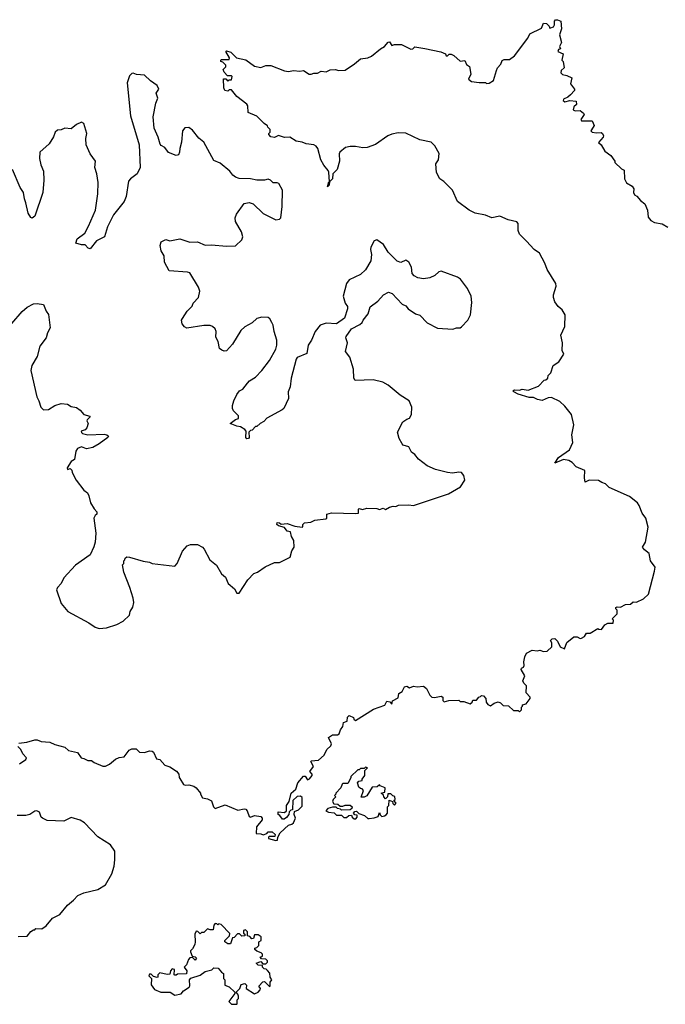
# Model space of a CAD drawing. Extents: x 2323203 to 2567568, y 883585 to 1022917.
# Tile 171 of 256: x 2472906 to 2478020, y 966380 to 974186. Entities that reach past the tile are written whole.
import ezdxf

# ---------------------------------------------------------------- set-up
doc = ezdxf.new("R2010")
doc.units = 0

msp = doc.modelspace()

# ---------------------------------------------------------------- linework, layer by layer
at = {"layer": '0CON10XD'}
for points in [[(2474175, 968170), (2474205, 968122.5), (2474217, 968117), (2474245, 968120), (2474285, 968108.8), (2474305, 968096.2), (2474337.5, 968055), (2474337.5, 968045), (2474355, 968017.5), (2474395, 968010), (2474425, 967992.5), (2474442.5, 967945), (2474455, 967933.3), (2474535, 967961.2), (2474635, 967920), (2474685, 967930), (2474697, 967927), (2474707.5, 967915), (2474725, 967870), (2474735, 967862.5), (2474765, 967876.7), (2474815, 967870), (2474827.5, 967855), (2474827, 967843), (2474783, 967787), (2474780, 967735), (2474815, 967732.5), (2474835, 967723.3), (2474865, 967733.3), (2474875, 967746.7), (2474905, 967746.7), (2474930, 967725), (2474928.3, 967711.7), (2474885, 967710), (2474877.5, 967705), (2474877.5, 967695), (2474935, 967680), (2474948.3, 967681.7), (2474950, 967705), (2474970, 967740), (2475035, 967800), (2475061.7, 967808.3), (2475075, 967820), (2475090, 967855), (2475080, 967885), (2475081.7, 967908.3), (2475115, 967922.5), (2475145, 967950), (2475145, 968020), (2475129.3, 968029.3), (2475105, 968028.8), (2475070, 967995), (2475068.3, 967921.7), (2475055, 967920), (2475040, 967905), (2475037.5, 967885), (2475019.3, 967860.7), (2475001.7, 967848.3), (2474988.3, 967848.3), (2474966.4, 967876.4), (2474953.6, 967883.6), (2474953, 967907), (2475005, 967900), (2475020, 967915), (2475020, 967955), (2475041.7, 967988.3), (2475056.7, 968055), (2475093, 968087), (2475110, 968135), (2475155, 968187.5), (2475168.3, 968188.3), (2475185, 968160), (2475203, 968167), (2475222.5, 968195), (2475222.5, 968205), (2475203.3, 968225), (2475233.3, 968265), (2475212.5, 968305), (2475215, 968310), (2475273.6, 968316.4), (2475316.7, 968355), (2475339.5, 968400.5), (2475370.5, 968429.5), (2475376.7, 968445), (2475353.3, 968495), (2475385, 968517.5), (2475423, 968517), (2475436.4, 968523.6), (2475447.5, 968555), (2475466.4, 968583.6), (2475470, 968615), (2475500, 968625), (2475503, 968657), (2475515, 968670), (2475550, 968655), (2475551.7, 968641.7), (2475565, 968630), (2475709.3, 968720.7), (2475798.3, 968751.7), (2475815, 968782.5), (2475837, 968777), (2475855, 968760), (2475860, 968785), (2475905, 968810), (2475910, 968845), (2475935, 968860), (2475955, 968897.5), (2475971.7, 968901.7), (2475995, 968890), (2476025, 968902.5), (2476055, 968896.7), (2476105, 968902.5), (2476127.5, 968885), (2476155, 968830), (2476170, 968815), (2476193, 968813), (2476245, 968822.5), (2476257.5, 968815), (2476258.3, 968788.3), (2476268.3, 968778.3), (2476305, 968787.5), (2476385, 968790), (2476395, 968780), (2476425, 968780), (2476475, 968762.5), (2476490, 968775), (2476495, 968790), (2476525, 968790), (2476543.6, 968816.4), (2476555, 968820), (2476565, 968827.5), (2476580, 968825), (2476597.5, 968805), (2476600, 968775), (2476615, 968757.5), (2476635, 968747.5), (2476665, 968767.5), (2476695, 968777.5), (2476715, 968770), (2476735, 968750), (2476777, 968747), (2476818.3, 968708.3), (2476855, 968710), (2476865, 968700), (2476880, 968715), (2476880, 968735), (2476890, 968745), (2476890, 968755), (2476918.3, 968761.7), (2476950, 968805), (2476950, 968815), (2476918.3, 968848.3), (2476920, 968905), (2476900, 968925), (2476892.5, 968945), (2476907.5, 968985), (2476877.5, 969035), (2476880, 969045), (2476896.4, 969053.6), (2476902.5, 969065), (2476900, 969095), (2476906.7, 969135), (2476920, 969165), (2476966.4, 969186.4), (2477005, 969182.5), (2477025, 969187.5), (2477055, 969177.5), (2477085, 969180), (2477120, 969215), (2477120, 969245), (2477110, 969265), (2477125, 969277.5), (2477145, 969280), (2477165, 969260), (2477187.5, 969215), (2477221.7, 969198.3), (2477240.7, 969249.3), (2477295, 969292.5), (2477322.5, 969292.5), (2477345, 969280), (2477357, 969283), (2477380, 969295), (2477395, 969322.5), (2477425, 969322.5), (2477485, 969360), (2477493, 969353), (2477515, 969352.5), (2477540.7, 969389.3), (2477565, 969402.5), (2477608.3, 969401.7), (2477610, 969425), (2477600, 969435), (2477640, 969475), (2477640, 969505), (2477627.5, 969515), (2477627.5, 969525), (2477639.3, 969530.7), (2477665, 969528.8), (2477705, 969550), (2477745, 969552), (2477765, 969570), (2477791.7, 969568.3), (2477846.7, 969595), (2477888.3, 969631.7), (2477935.4, 969815), (2477938.6, 969845), (2477904, 969895), (2477891.2, 969955), (2477855, 969983.3), (2477838.8, 970005), (2477864, 970045), (2477883.6, 970163.6), (2477867.1, 970235), (2477836, 970275), (2477814, 970335), (2477800, 970355), (2477735.5, 970405.5), (2477576.4, 970476.4), (2477547.3, 970507.3), (2477516.1, 970516.1), (2477491.7, 970531.7), (2477416.4, 970536.4), (2477385, 970520), (2477378.9, 970555), (2477382.5, 970612.5), (2477315, 970642.5), (2477282.5, 970675), (2477255, 970692), (2477215, 970698.6), (2477145, 970670), (2477173.6, 970716.4), (2477262.5, 970775), (2477286.7, 970835), (2477280, 970895), (2477296.7, 970975), (2477276.2, 971055), (2477225, 971122.5), (2477185, 971160), (2477119.7, 971189.7), (2477092, 971188), (2477045, 971167.8), (2477007.5, 971175), (2476975, 971190), (2476941.8, 971191.8), (2476855, 971216.7), (2476820, 971235), (2476812.5, 971245), (2476825, 971252.5), (2476865, 971250), (2476886.1, 971256.1), (2476935, 971250), (2477015, 971280), (2477061.7, 971328.3), (2477075, 971330), (2477090, 971345), (2477092.5, 971365), (2477113.6, 971386.4), (2477132.5, 971445), (2477177.5, 971475), (2477217.5, 971535), (2477204, 971564), (2477206.1, 971623.9), (2477192, 971685), (2477223.3, 971755), (2477226.7, 971845), (2477202.5, 971885), (2477172.3, 971912.3), (2477145, 971950), (2477133.3, 971985), (2477133.3, 972005), (2477155.9, 972074.1), (2477153.8, 972095), (2477083.3, 972205), (2477065.5, 972255.5), (2477024.1, 972334.1), (2476981.2, 972365), (2476919.5, 972429.5), (2476866, 972485), (2476853.8, 972515), (2476855, 972570), (2476845, 972583.8), (2476775, 972600), (2476708.3, 972628.3), (2476645, 972615.7), (2476595, 972636), (2476515, 972652), (2476467.5, 972675), (2476374.1, 972744.1), (2476333.6, 972833.6), (2476265, 972902.5), (2476233.6, 972923.6), (2476207.5, 972975), (2476203.3, 973043.3), (2476224.1, 973075.9), (2476229.4, 973125), (2476194.4, 973185), (2476165, 973214.4), (2476075, 973233.3), (2475965, 973287.1), (2475905, 973288.5), (2475855, 973278.9), (2475821.2, 973265), (2475725, 973198), (2475657.9, 973172.1), (2475625, 973169.2), (2475565, 973180.5), (2475525, 973180.5), (2475487.6, 973172.4), (2475441.2, 973135), (2475436.1, 973123.9), (2475440, 973065), (2475421.7, 972998.3), (2475387.5, 972965), (2475383.3, 972925), (2475360, 972900), (2475357.5, 972875), (2475345, 972860), (2475355, 972900), (2475360, 972900), (2475356.1, 972976.1), (2475350.7, 972990.7), (2475315, 973032.5), (2475292.5, 973075), (2475266.9, 973165), (2475255, 973184), (2475235, 973192.9), (2475175, 973202.9), (2475145, 973216.2), (2475095, 973222.2), (2475045, 973253.8), (2475005, 973252.9), (2474955, 973267.5), (2474925, 973252), (2474895, 973257.5), (2474880, 973275), (2474880, 973285), (2474890, 973295), (2474890, 973315), (2474873, 973333), (2474870, 973345), (2474843.6, 973363.6), (2474785, 973422.5), (2474715, 973450), (2474713, 973503), (2474706.4, 973516.4), (2474627, 973577), (2474585, 973630), (2474565, 973630), (2474555, 973620), (2474530, 973625), (2474522.5, 973645), (2474521.7, 973718.3), (2474538.3, 973718.3), (2474555, 973700), (2474565, 973710), (2474585, 973710), (2474590, 973735), (2474585, 973740), (2474551.7, 973741.7), (2474525, 973770), (2474518.3, 973791.7), (2474538.3, 973811.7), (2474540, 973825), (2474515, 973850), (2474500, 973855), (2474500, 973865), (2474505, 973870), (2474565, 973870), (2474567.5, 973885), (2474540, 973935), (2474545, 973940), (2474578, 973928), (2474622.9, 973882.9), (2474697, 973867), (2474765, 973816.7), (2474815, 973806.7), (2474855, 973822.5), (2474895, 973822.5), (2475005, 973780), (2475035, 973776.2), (2475075, 973783.8), (2475125, 973777.5), (2475155, 973782.5), (2475200, 973755), (2475215, 973753.8), (2475237, 973763), (2475265, 973763.3), (2475295, 973777.5), (2475333, 973773), (2475365, 973787.5), (2475405, 973792.5), (2475435, 973783.3), (2475485, 973786.7), (2475557.5, 973835), (2475605, 973876.2), (2475665, 973883.8), (2475693.6, 973896.4), (2475763.9, 973956.1), (2475795, 973972.5), (2475825, 974007.5), (2475835, 974010), (2475855, 973982.5), (2475875, 973990), (2475929.3, 973989.3), (2476005, 973953.3), (2476020, 973955), (2476035, 973970), (2476115, 973958.8), (2476241.7, 973931.7), (2476280, 973915), (2476285, 973900), (2476295, 973900), (2476308.3, 973911.7), (2476325, 973912.5), (2476345, 973902.5), (2476395, 973857.5), (2476431.7, 973861.7), (2476445, 973830), (2476470, 973815), (2476480, 973755), (2476462.5, 973715), (2476485, 973697.5), (2476545, 973687.5), (2476595, 973687.5), (2476605, 973680), (2476625, 973682.5), (2476660, 973705), (2476683, 973783), (2476690, 973805), (2476716.1, 973833.9), (2476728.3, 973861.7), (2476745, 973870), (2476785, 973870), (2476825, 973898.8), (2476930.3, 974039.7), (2476946.7, 974075), (2477040, 974120), (2477055, 974157.5), (2477080, 974155), (2477100, 974135), (2477105, 974120), (2477135, 974130), (2477142.5, 974145), (2477142.5, 974175), (2477150, 974185), (2477165, 974186.2), (2477192.5, 974175), (2477196.7, 974115), (2477182.5, 974065), (2477197.5, 974005), (2477182.5, 973975), (2477190, 973955), (2477175, 973950), (2477170, 973935), (2477210, 973915), (2477200, 973865), (2477210, 973855), (2477220, 973805), (2477195.6, 973784.4), (2477191.9, 973765), (2477205, 973750.8), (2477240, 973745), (2477280, 973725), (2477268.3, 973678.3), (2477300, 973635), (2477300, 973625), (2477269.2, 973590.8), (2477247.5, 973572.5), (2477213.2, 973556.8), (2477210, 973545), (2477225, 973536), (2477265, 973546.7), (2477315, 973540), (2477316.7, 973515), (2477296.7, 973495), (2477291.2, 973471.2), (2477305, 973463.3), (2477345, 973466.7), (2477372.5, 973445), (2477377.5, 973435), (2477351.2, 973395), (2477355, 973383.8), (2477440, 973385), (2477457, 973347), (2477435, 973312.5)], [(2472845, 971778.2), (2472925, 971872.9), (2472965, 971908), (2473015, 971933.3), (2473045, 971936.2), (2473095, 971927.5), (2473116.4, 971876.4), (2473135, 971850), (2473146.4, 971743.6), (2473126.1, 971703.9), (2473116, 971665), (2473065, 971596.7), (2473045.7, 971515), (2473001.9, 971445), (2472994.5, 971404.5), (2473040.8, 971195), (2473058.1, 971165), (2473073.1, 971115), (2473095, 971092.5), (2473134.4, 971095.6), (2473185, 971127.5), (2473235, 971144), (2473285, 971138.8), (2473315, 971120), (2473355, 971112), (2473385, 971090), (2473415, 971056.2), (2473461.7, 971041.7), (2473462.5, 971035), (2473440, 971015), (2473437.5, 971005), (2473449.2, 970985), (2473438.5, 970951.5), (2473424.6, 970935.4), (2473394.3, 970925), (2473395, 970912.5), (2473405, 970904.4), (2473445, 970896), (2473575, 970898.9), (2473597.5, 970895), (2473610, 970885), (2473605, 970873.3), (2473536.6, 970823.4), (2473485, 970794.2), (2473435, 970784.4), (2473395, 970799.2), (2473365, 970785.8), (2473351.4, 970765), (2473339.7, 970700.3), (2473315, 970682.5), (2473283, 970633), (2473285, 970620), (2473305, 970627.5), (2473320, 970615), (2473322.5, 970595), (2473352.5, 970535), (2473415, 970457.5), (2473442.5, 970435), (2473455, 970410), (2473465.8, 970355.8), (2473495, 970307.5), (2473517.5, 970285), (2473516.7, 970265), (2473504, 970256), (2473493.3, 970235), (2473508.8, 970115), (2473504.3, 970045), (2473494.2, 970005.8), (2473465, 969942.5), (2473348.3, 969861.7), (2473255, 969762.5), (2473233.8, 969715), (2473206.2, 969685), (2473198, 969665), (2473235, 969556.7), (2473288.8, 969495), (2473455, 969403.8), (2473505, 969370), (2473535, 969360), (2473595, 969366), (2473675, 969392.5), (2473725, 969418.8), (2473776.2, 969465), (2473781.2, 969495), (2473802.3, 969527.7), (2473810, 969565), (2473805, 969600), (2473779.2, 969685), (2473731.4, 969805), (2473720, 969865), (2473730, 969875), (2473730, 969895), (2473740, 969905), (2473741.7, 969918.3), (2473753.6, 969926.4), (2473775, 969926.2), (2473885, 969893.3), (2473935, 969885.8), (2473955, 969876), (2474135, 969853.1), (2474154.3, 969875), (2474195, 969972.5), (2474232.5, 970015), (2474260, 970025), (2474315, 970025.5), (2474353.3, 970005), (2474368.3, 969988.3), (2474411.2, 969905), (2474465, 969862.5), (2474505, 969792.5), (2474536.1, 969766.1), (2474557.5, 969715), (2474607.5, 969675), (2474625, 969640), (2474645, 969640), (2474713.9, 969746.1), (2474760, 969795), (2474790, 969805), (2474851.7, 969848.3), (2474925, 969882.5), (2474965, 969882.5), (2475047.5, 969925), (2475062.5, 969975), (2475080, 970005), (2475077, 970057), (2475058.3, 970088.3), (2475050, 970125), (2475025, 970130), (2475005, 970160), (2474955, 970172.5), (2474942.5, 970185), (2474945, 970200), (2474965, 970197.5), (2474977, 970187), (2475025, 970191.2), (2475085, 970170), (2475145, 970162.5), (2475150, 970165), (2475150, 970185), (2475163, 970197), (2475211.7, 970201.7), (2475245, 970217.5), (2475331.7, 970228.3), (2475340, 970235), (2475340, 970265), (2475375, 970277.5), (2475565, 970270), (2475590, 970275), (2475590, 970305), (2475595, 970310), (2475622.5, 970302.5), (2475655, 970312.5), (2475735, 970310), (2475755, 970303.3), (2475785, 970312.5), (2475805, 970302.5), (2475835, 970322.5), (2475865, 970330), (2475885, 970327.5), (2475907, 970337), (2475985, 970340), (2476026.4, 970333.6), (2476303.9, 970426.1), (2476397.7, 970482.3), (2476433.3, 970535), (2476423.6, 970573.6), (2476405, 970596.7), (2476385, 970600), (2476335, 970590.8), (2476295, 970595.7), (2476200.7, 970620.7), (2476135, 970649.2), (2476065, 970702), (2476035, 970740), (2476008.8, 970758.8), (2475989.3, 970799.3), (2475945, 970813.3), (2475935, 970823.3), (2475910.8, 970865), (2475898, 970915), (2475940.8, 970999.2), (2475971.7, 971018.3), (2475995, 971027.5), (2476010, 971055), (2476013, 971113), (2475992.5, 971165), (2475919.5, 971209.5), (2475825, 971288.8), (2475782.3, 971312.3), (2475705, 971331.2), (2475562.5, 971325), (2475553.9, 971343.9), (2475551.2, 971415), (2475521.7, 971511.7), (2475486.2, 971555), (2475503.3, 971625), (2475490, 971665), (2475493.3, 971675), (2475534.1, 971735.9), (2475600.7, 971769.3), (2475620, 971785), (2475626.7, 971805), (2475666, 971855), (2475681.4, 971908.6), (2475742.5, 971955), (2475787.5, 972005), (2475827, 972027), (2475855.9, 972015.9), (2475935, 971930), (2475965, 971917.5), (2475982.5, 971895), (2476042.5, 971855), (2476075, 971843.3), (2476135, 971784), (2476215, 971741.2), (2476337.5, 971732.5), (2476365, 971742), (2476395, 971743.8), (2476405, 971751.2), (2476457.1, 971802.9), (2476478, 971845), (2476487.1, 971945), (2476482.5, 971995), (2476453.8, 972055), (2476398.8, 972128.8), (2476375, 972146.2), (2476245, 972191.2), (2476225, 972186.2), (2476195, 972158.8), (2476155, 972138.8), (2476105, 972132.5), (2476059.3, 972139.3), (2476031.2, 972155), (2476014.3, 972174.3), (2476010, 972225), (2475987.5, 972265), (2475965, 972278.8), (2475925, 972262.5), (2475895, 972272.5), (2475825, 972343.3), (2475787.5, 972405), (2475735, 972440), (2475715, 972432.5), (2475687.7, 972382.3), (2475684.2, 972364.2), (2475693.8, 972325), (2475687.1, 972275), (2475646.3, 972203.7), (2475605, 972165.7), (2475516.2, 972123.8), (2475495.8, 972094.2), (2475468.8, 971995), (2475485, 971937.5), (2475501.7, 971911.7), (2475503.8, 971895), (2475479.3, 971820.7), (2475415.8, 971774.2), (2475335, 971780), (2475285, 971763.8), (2475245.6, 971714.4), (2475218.8, 971645), (2475192.5, 971605), (2475180, 971540), (2475105, 971507.1), (2475095, 971495.6), (2475057.5, 971345), (2475047.5, 971275), (2475033.8, 971235), (2475036.4, 971183.6), (2474997.5, 971105), (2474985, 971092.5), (2474865, 971027.5), (2474839.3, 971000.7), (2474810, 970985), (2474785, 970960), (2474775, 970960), (2474748.3, 970931.7), (2474735, 970930), (2474720, 970915), (2474723.3, 970875), (2474717.5, 970865), (2474705, 970863.3), (2474696.7, 970875), (2474700, 970925), (2474688.3, 970938.3), (2474655, 970957.5), (2474625, 970962.5), (2474572.5, 970985), (2474615, 971017.5), (2474640, 971025), (2474640, 971045), (2474600, 971085), (2474592.5, 971105), (2474593, 971127), (2474602.5, 971165), (2474626.7, 971215), (2474647, 971243), (2474675, 971257.5), (2474710, 971305), (2474726.4, 971323.6), (2474775, 971353.3), (2474825, 971405.7), (2474885.6, 971485), (2474934.4, 971575), (2474942.5, 971605), (2474943.3, 971645), (2474920.8, 971715), (2474914.5, 971764.5), (2474904.2, 971785), (2474886.7, 971815), (2474874, 971824), (2474825, 971827.5), (2474785, 971816.2), (2474746.5, 971783.5), (2474688.7, 971751.3), (2474657.3, 971722.7), (2474592.2, 971615), (2474545, 971561.4), (2474525, 971558.6), (2474506.7, 971565), (2474489.7, 971579.7), (2474478.1, 971635), (2474460.3, 971670.3), (2474462, 971715), (2474453.8, 971735), (2474434.1, 971754.1), (2474415, 971761.2), (2474365, 971762.9), (2474231.2, 971741.2), (2474210.7, 971750.7), (2474193.8, 971775), (2474188.8, 971805), (2474195, 971817.5), (2474233.8, 971875), (2474271.2, 971915), (2474281.2, 971938.8), (2474323.3, 971985), (2474333.3, 972035), (2474323.8, 972065), (2474255, 972178), (2474235, 972185.8), (2474090, 972195), (2474053.6, 972263.6), (2474050, 972315), (2474028, 972355), (2474018.8, 972395), (2474026.7, 972425), (2474063.6, 972443.6), (2474095, 972432.5), (2474175, 972448), (2474255, 972422.5), (2474315, 972424), (2474375, 972398.8), (2474425, 972401.2), (2474545, 972390), (2474615, 972393.3), (2474665, 972440), (2474673.3, 972465), (2474664, 972505), (2474615, 972586.7), (2474611.9, 972615), (2474624.4, 972645), (2474685, 972728), (2474725, 972736), (2474756.8, 972726.8), (2474835, 972650), (2474935, 972600), (2474965, 972603.8), (2474973.8, 972615), (2474984.2, 972705), (2474988.8, 972835), (2474957.7, 972887.7), (2474945, 972893.8), (2474914.1, 972894.1), (2474892.5, 972915), (2474875, 972922), (2474845, 972913.8), (2474785.7, 972914.3), (2474735, 972925.8), (2474645, 972926.7), (2474616.7, 972936.7), (2474595, 972954), (2474572, 972985), (2474495, 973049.2), (2474445, 973068.8), (2474365, 973216.2), (2474325, 973246), (2474275, 973310.8), (2474245, 973330.8), (2474215, 973328), (2474196, 973305), (2474188, 973215), (2474174, 973165), (2474173.3, 973135), (2474163.9, 973116.1), (2474145, 973108.8), (2474085, 973134.2), (2474055, 973173.8), (2474027.7, 973187.7), (2474018.8, 973198.8), (2474002.9, 973255), (2473971.1, 973325), (2473964.6, 973415.4), (2473985, 973523.3), (2474000, 973565), (2473987.5, 973605), (2474007.5, 973635), (2473996, 973665), (2473941.2, 973701.2), (2473895, 973746.2), (2473830.7, 973750.7), (2473805, 973762.5), (2473795, 973760), (2473775, 973740), (2473758.8, 973685), (2473783, 973423), (2473853.1, 973195), (2473861.4, 973015), (2473837.5, 972965), (2473784.5, 972925.5), (2473769.2, 972905), (2473750, 972785), (2473734, 972745), (2473649.8, 972640.2), (2473600.8, 972545), (2473576.7, 972465), (2473515.7, 972434.3), (2473465, 972370), (2473447.5, 972375), (2473425, 972400), (2473395, 972400), (2473350, 972415), (2473360.7, 972449.3), (2473423.3, 972495), (2473451.7, 972548.3), (2473505.8, 972675), (2473524.4, 972805), (2473526.5, 972895), (2473516.7, 972965), (2473500.8, 973015), (2473506.2, 973065), (2473463.6, 973123.6), (2473433.8, 973195), (2473431.2, 973245), (2473437.3, 973285), (2473415, 973362.5), (2473395, 973372.5), (2473355, 973356.2), (2473315, 973320.8), (2473265, 973326), (2473235, 973312.5), (2473205, 973310), (2473186.7, 973295), (2473172.7, 973257.3), (2473138.8, 973201.2), (2473066.2, 973135), (2473064.3, 973085), (2473074.4, 973034.4), (2473094.4, 972985), (2473098.1, 972915), (2473089.2, 972815), (2473025, 972627.5), (2473005, 972612.5), (2472995, 972617.5), (2472972.3, 972652.3), (2472955.8, 972735), (2472944, 972765), (2472937.5, 972815), (2472909.4, 972855), (2472849.7, 972999.7)], [(2477435, 973312.5), (2477430, 973305), (2477440, 973295), (2477475, 973290), (2477513, 973293), (2477522.5, 973285), (2477530, 973265), (2477526.7, 973255), (2477491.7, 973211.7), (2477512.5, 973195), (2477540, 973145), (2477589.3, 973109.3), (2477620, 973065), (2477620, 973055), (2477673.6, 973003.6), (2477693, 972993), (2477697.5, 972925), (2477713, 972893), (2477757.7, 972867.7), (2477770, 972845), (2477767.5, 972815), (2477777, 972797), (2477795, 972787.5), (2477823.6, 972753.6), (2477857, 972727), (2477880, 972675), (2477885, 972620), (2477905, 972593.3), (2477935, 972577.5), (2477995, 972566.7), (2478040.5, 972540.5)], [(2472898.3, 968451.7), (2472963, 968457), (2473025, 968476.7), (2473045, 968476.7), (2473075, 968462.5), (2473145, 968458.8), (2473185, 968440), (2473265, 968417.5), (2473293, 968393), (2473365, 968376.7), (2473393.9, 968333.9), (2473415, 968330), (2473445, 968313.3), (2473475, 968312.5), (2473496.4, 968296.4), (2473565, 968267.5), (2473585, 968267.5), (2473617, 968283), (2473665, 968322.5), (2473695, 968337.5), (2473735, 968342.5), (2473774.1, 968395.9), (2473795, 968406.7), (2473830, 968405), (2473855, 968380), (2473895, 968377.5), (2473935, 968390), (2473955, 968387.5), (2473965, 968380), (2473990, 968325), (2474015, 968320), (2474055, 968276.7), (2474095, 968263.3), (2474149.3, 968229.3), (2474167.5, 968205), (2474168.3, 968178.3), (2474175, 968170)], [(2472903.6, 968286.4), (2472955, 968320), (2472960, 968335), (2472930, 968365), (2472915, 968400), (2472892.5, 968425)], [(2475555, 967850), (2475568.3, 967851.7), (2475580, 967865), (2475578.3, 967878.3), (2475561.7, 967881.7), (2475550, 967895), (2475561.7, 967908.3), (2475575, 967910), (2475591.7, 967891.7), (2475637, 967877), (2475663, 967853), (2475675, 967852.5), (2475715, 967857.5), (2475745, 967870), (2475755, 967900), (2475761.7, 967881.7), (2475775, 967870), (2475797, 967873), (2475808.3, 967881.7), (2475820, 967895), (2475820, 967945), (2475830, 967955), (2475831.7, 967998.3), (2475858.3, 967988.3), (2475861.7, 967971.7), (2475875, 967960), (2475887.5, 967975), (2475870, 967995), (2475880, 968005), (2475878.3, 968028.3), (2475861.7, 968031.7), (2475845, 968050), (2475821.7, 968048.3), (2475820, 968025), (2475805, 968010), (2475790, 968025), (2475788.3, 968038.3), (2475770, 968055), (2475798.3, 968061.7), (2475800, 968095), (2475761.7, 968111.7), (2475755, 968120), (2475737, 968103), (2475699.3, 968100.7), (2475656.4, 968033.6), (2475635, 968022.5), (2475611.7, 968021.7), (2475630, 968075), (2475618.3, 968088.3), (2475605, 968090), (2475591.7, 968101.7), (2475582.5, 968135), (2475591.7, 968148.3), (2475620, 968155), (2475620, 968165), (2475640, 968195), (2475640, 968235), (2475660, 968255), (2475645, 968260), (2475635, 968250), (2475605, 968250), (2475595, 968240), (2475585, 968240), (2475530, 968185), (2475530, 968175), (2475505, 968130), (2475465, 968130), (2475460, 968125), (2475450, 968095), (2475410, 968055), (2475410, 968045), (2475400, 968035), (2475410, 968025), (2475390, 968005), (2475383, 967987), (2475395, 967970), (2475427, 967967), (2475445, 967950), (2475465, 967950), (2475485, 967960), (2475525, 967960), (2475540, 967945), (2475538.3, 967931.7), (2475525, 967922.5), (2475455, 967920), (2475448.3, 967928.3), (2475423, 967933), (2475411.7, 967941.7), (2475385, 967942.5), (2475348.3, 967931.7), (2475330, 967915), (2475353, 967903), (2475397, 967897), (2475415, 967880), (2475455, 967880), (2475475, 967860), (2475495, 967860), (2475513, 967877), (2475535, 967880), (2475540, 967865), (2475555, 967850)], [(2472895, 966917.5), (2472965, 966920), (2472995, 966957.5), (2473015, 966970), (2473025, 966970), (2473035, 966980), (2473081.7, 966978.3), (2473115, 967002.5), (2473165, 967062.5), (2473225, 967092.5), (2473284.3, 967165.7), (2473332.5, 967205), (2473366.4, 967243.6), (2473415, 967263.8), (2473525, 967290), (2473585, 967326), (2473635.6, 967415), (2473655.5, 967475), (2473661.1, 967525), (2473659.4, 967595), (2473626, 967645), (2473525, 967708.8), (2473419.7, 967819.7), (2473385, 967840), (2473315, 967860), (2473255, 967833.3), (2473125, 967838), (2473087.5, 967855), (2473077.5, 967865), (2473063, 967903), (2473043, 967913), (2473025, 967912.5), (2472986.1, 967883.9), (2472955, 967876.2), (2472885, 967877.5)], [(2474625, 966380), (2474630, 966385), (2474630, 966415), (2474640, 966425), (2474640, 966445), (2474635, 966460), (2474620, 966475), (2474650, 966505), (2474661.7, 966538.3), (2474690, 966545), (2474701.7, 966531.7), (2474700, 966505), (2474765, 966462.5), (2474795, 966477.5), (2474810, 966495), (2474812.5, 966505), (2474800, 966525), (2474831.7, 966558.3), (2474845, 966560), (2474885, 966522.5), (2474890, 966525), (2474890, 966555), (2474902.5, 966575), (2474890, 966595), (2474887, 966627), (2474868.3, 966648.3), (2474858.3, 966658.3), (2474841.7, 966661.7), (2474830, 966675), (2474828.3, 966688.3), (2474795, 966690), (2474780, 966705), (2474815, 966720), (2474831.7, 966701.7), (2474855, 966700), (2474870, 966715), (2474870, 966725), (2474857, 966737), (2474821.7, 966741.7), (2474810, 966755), (2474828.3, 966761.7), (2474828.3, 966778.3), (2474818.3, 966788.3), (2474785, 966800), (2474770, 966815), (2474770, 966825), (2474785, 966830), (2474800, 966845), (2474800, 966875), (2474820, 966885), (2474820, 966915), (2474795, 966930), (2474765, 966930), (2474758.3, 966901.7), (2474745, 966900), (2474728.3, 966918.3), (2474711.7, 966921.7), (2474710, 966955), (2474695, 966970), (2474680, 966965), (2474680, 966945), (2474690, 966935), (2474688.3, 966921.7), (2474665, 966920), (2474648.3, 966938.3), (2474631.7, 966938.3), (2474605, 966910), (2474591.7, 966908.3), (2474575, 966860), (2474555, 966860), (2474530, 966875), (2474530, 966885), (2474568.3, 966921.7), (2474571.7, 966941.7), (2474501.7, 967011.7), (2474482.5, 967017.5), (2474475, 967010), (2474468.3, 967018.3), (2474455, 967020), (2474443, 967007), (2474438.3, 966971.7), (2474415, 966970), (2474395, 966977.5), (2474365, 966950), (2474345, 966950), (2474335, 966940), (2474318.3, 966958.3), (2474305, 966960), (2474292.5, 966935), (2474296.7, 966875), (2474292.5, 966855), (2474275, 966820), (2474260, 966805), (2474260, 966795), (2474271.7, 966761.7), (2474295, 966757.5), (2474307.5, 966745), (2474295, 966730), (2474275, 966750), (2474255, 966747.5), (2474242.5, 966735), (2474227, 966693), (2474210, 966675), (2474230, 966645), (2474228.3, 966621.7), (2474155, 966620), (2474145, 966610), (2474135, 966610), (2474130, 966615), (2474132.5, 966655), (2474115, 966662.5), (2474100, 966645), (2474095, 966620), (2474075, 966617.5), (2474015, 966630), (2474000, 966615), (2474000, 966595), (2473995, 966592.5), (2473965, 966600), (2473948.3, 966618.3), (2473935, 966620), (2473930, 966605), (2473950, 966585), (2473947.5, 966535), (2473975, 966496.7), (2474025, 966477.5), (2474097, 966477), (2474135, 966452.5), (2474186.2, 966463.8), (2474203.6, 966486.4), (2474247.5, 966515), (2474253, 966527), (2474252.5, 966575), (2474261.7, 966588.3), (2474335, 966610), (2474375, 966640), (2474427, 966653), (2474445, 966670), (2474477, 966667), (2474503.6, 966633.6), (2474520, 966625), (2474520, 966585), (2474530, 966575), (2474531.7, 966531.7), (2474565, 966517.5), (2474610, 966475), (2474610, 966465), (2474563, 966403), (2474585, 966380), (2474625, 966380)]]:
    msp.add_lwpolyline(points, dxfattribs=at)

doc.saveas('drawing.dxf')
